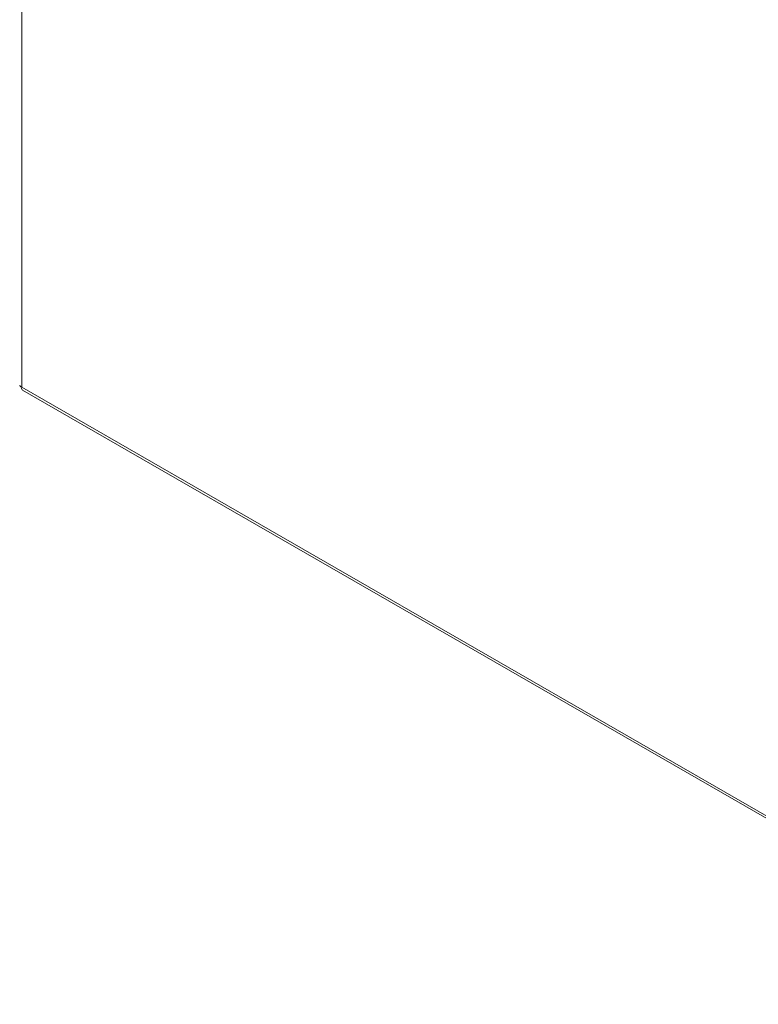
# Model space of a CAD drawing. Header units: inches. Extents: x 1 to 177, y 1 to 112.
# Tile 62 of 70: x 154 to 165, y 74 to 90. Entities that reach past the tile are written whole.
import ezdxf

# ---------------------------------------------------------------- set-up
doc = ezdxf.new("R2010")
doc.units = ezdxf.units.IN
doc.header["$LTSCALE"] = 10.666667
doc.header["$MEASUREMENT"] = 0
doc.layers.add('Visible (ANSI)', color=7, linetype='Continuous', lineweight=13)
doc.layers.add('Visible Narrow (ANSI)', color=7, linetype='Continuous', lineweight=18)

msp = doc.modelspace()

# ---------------------------------------------------------------- linework, layer by layer
at = {"layer": 'Visible (ANSI)'}
msp.add_line((153.774, 83.727), (170.522, 74.083), dxfattribs=at)
msp.add_open_spline([(153.76, 83.772), (153.74, 83.78), (153.729, 83.793), (153.729, 83.806)], degree=3, dxfattribs=at)
msp.add_open_spline([(153.774, 83.728), (153.77, 83.73), (153.766, 83.734), (153.763, 83.739), (153.759, 83.748), (153.758, 83.759), (153.76, 83.772)], degree=3, knots=[0.7834645, 0.7834645, 0.7834645, 0.7834645, 1.0950581, 1.0950581, 1.0950581, 1.5707963, 1.5707963, 1.5707963, 1.5707963], dxfattribs=at)
at = {"layer": 'Visible Narrow (ANSI)'}
for p, q in [((153.76, 107.921), (153.76, 83.772)), ((153.76, 83.772), (170.493, 74.135))]:
    msp.add_line(p, q, dxfattribs=at)

doc.saveas('drawing.dxf')
